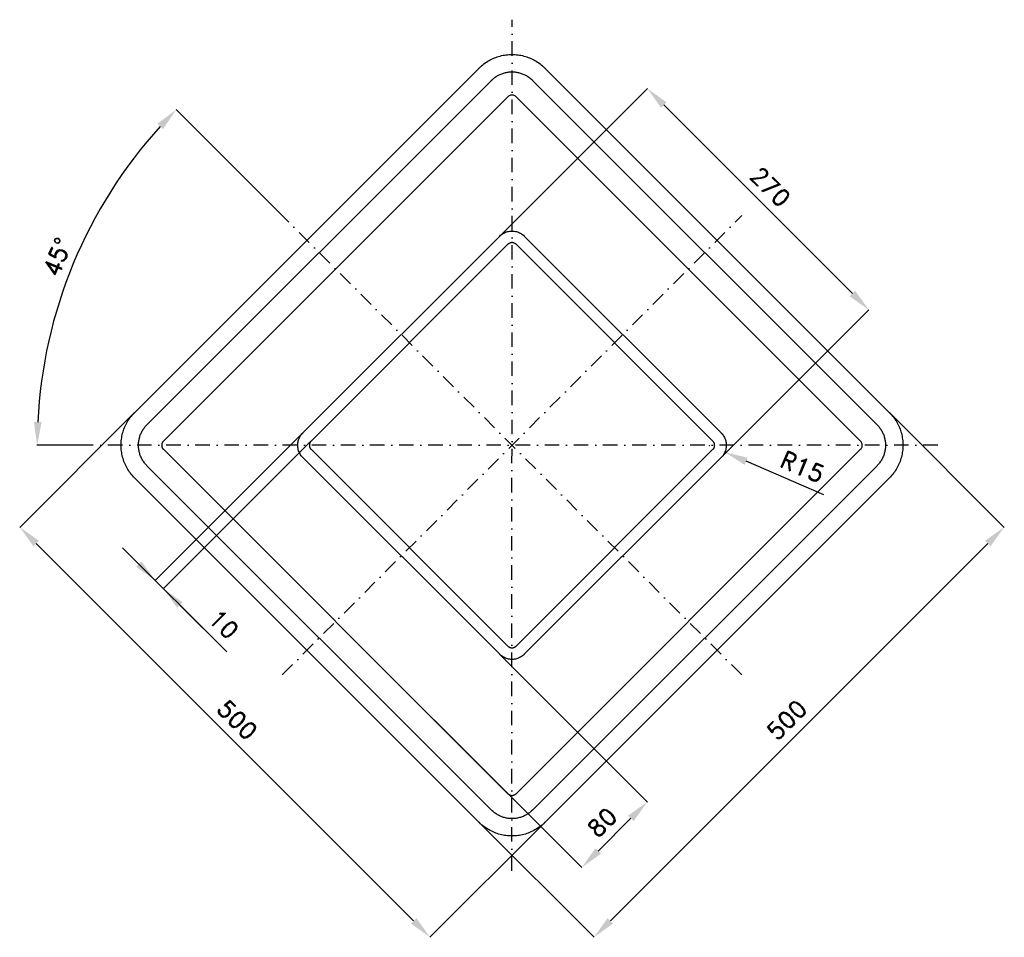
# Model space of a CAD drawing. Header units: millimetres. Extents: x -87 to 761, y -87 to 704.
import ezdxf

# ---------------------------------------------------------------- set-up
doc = ezdxf.new("R2010")
doc.units = ezdxf.units.MM
doc.header["$LTSCALE"] = 5
doc.linetypes.add('ČERCHOVANÁX2', pattern=[2, 1, -0.5, 0, -0.5])
doc.layers.add('Kóty', color=2, linetype='Continuous')
doc.layers.add('Značka', color=7, linetype='Continuous')
doc.styles.get("Standard").update_dxf_attribs({"font": 'romand.shx', "height": 15})
doc.dimstyles.get("Standard").update_dxf_attribs({"dimtxt": 15, "dimasz": 20, "dimexe": 0.18, "dimexo": 0.0625, "dimgap": 7.5, "dimtad": 1, "dimdec": 0, "dimzin": 0, "dimdsep": 46, "dimtxsty": 'Standard', "dimcen": 0.09, "dimadec": 0, "dimazin": 0, "dimtfac": 1, "dimtdec": 0, "dimtofl": 0, "dimtmove": 0, "dimatfit": 3, "dimfxl": 1, "dimtolj": 1, "dimtzin": 0, "dimarcsym": 0})

# ---------------------------------------------------------------- blocks, each defined once
blk = doc.blocks.new('*D0')
at = {"layer": 'Defpoints', "color": 0, "transparency": 16777216}
for p in [(-17.5, 541.65), (139, 534.98), (-30, 336.99), (703.97, 336.98), (534.98, 139)]:
    blk.add_point(p, dxfattribs=at)
at = {"layer": 'Kóty', "color": 0, "lineweight": -2, "transparency": 16777216}
for p, q in [((138.95, 535.02), (47.42, 626.55)), ((-30.06, 336.99), (-72.52, 336.99))]:
    blk.add_line(p, q, dxfattribs=at)
blk.add_arc((336.99, 336.98), 409.33, 137.79979, 177.1999, dxfattribs=at)
at = {"layer": 'Kóty', "color": 0, "transparency": 16777216}
for points in [[(31.34, 614.24), (36.17, 609.64), (47.55, 626.42)], [(-68.52, 356.9), (-75.18, 357.06), (-72.34, 336.99)]]:
    blk.add_solid(points, dxfattribs=at)
at = {"layer": 'Kóty', "color": 0, "transparency": 16777216, "insert": (-55.04, 499.37), "char_height": 15, "attachment_point": 5, "rotation": 67.49984}
blk.add_mtext('\\A1;45°', dxfattribs=at)
blk = doc.blocks.new('*D1')
at = {"layer": 'Defpoints', "color": 0, "transparency": 16777216}
for p in [(507.1, 336.83), (520.47, 331.04)]:
    blk.add_point(p, dxfattribs=at)
at = {"layer": 'Kóty', "color": 0, "lineweight": -2, "transparency": 16777216}
for p, q in [((507.01, 336.83), (507.19, 336.83)), ((507.1, 336.74), (507.1, 336.92)), ((605.68, 294.15), (538.82, 323.09))]:
    blk.add_line(p, q, dxfattribs=at)
at = {"layer": 'Kóty', "color": 0, "transparency": 16777216}
blk.add_solid([(540.15, 326.15), (537.5, 320.04), (520.47, 331.04)], dxfattribs=at)
at = {"layer": 'Kóty', "color": 0, "transparency": 16777216, "insert": (587.39, 318.42), "char_height": 15, "attachment_point": 5, "rotation": 336.59303}
blk.add_mtext('\\A1;R15', dxfattribs=at)
blk = doc.blocks.new('*D2')
at = {"layer": 'Defpoints', "color": 0, "transparency": 16777216}
for p in [(11.72, 365.27), (365.27, 11.72), (266.27, -87.28)]:
    blk.add_point(p, dxfattribs=at)
at = {"layer": 'Kóty', "color": 0, "lineweight": -2, "transparency": 16777216}
for p, q in [((11.67, 365.22), (-87.41, 266.15)), ((-73.14, 252.13), (252.13, -73.14)), ((365.22, 11.67), (266.15, -87.41))]:
    blk.add_line(p, q, dxfattribs=at)
at = {"layer": 'Kóty', "color": 0, "transparency": 16777216}
for points in [[(-70.78, 254.49), (-75.49, 249.78), (-87.28, 266.27)], [(254.49, -70.78), (249.78, -75.49), (266.27, -87.28)]]:
    blk.add_solid(points, dxfattribs=at)
at = {"layer": 'Kóty', "color": 0, "transparency": 16777216, "insert": (100.1, 100.1), "char_height": 15, "attachment_point": 5, "rotation": 315}
blk.add_mtext('\\A1;500', dxfattribs=at)
blk = doc.blocks.new('*D3')
at = {"layer": 'Defpoints', "color": 0, "transparency": 16777216}
for p in [(326.37, 156.68), (269.81, 100.11), (397.09, -27.18)]:
    blk.add_point(p, dxfattribs=at)
at = {"layer": 'Kóty', "color": 0, "lineweight": -2, "transparency": 16777216}
for p, q in [((326.42, 156.63), (453.78, 29.27)), ((269.85, 100.06), (397.22, -27.3)), ((439.52, 15.25), (411.23, -13.03))]:
    blk.add_line(p, q, dxfattribs=at)
at = {"layer": 'Kóty', "color": 0, "transparency": 16777216}
for points in [[(437.16, 17.61), (441.87, 12.89), (453.66, 29.39)], [(408.87, -10.68), (413.59, -15.39), (397.09, -27.18)]]:
    blk.add_solid(points, dxfattribs=at)
at = {"layer": 'Kóty', "color": 0, "transparency": 16777216, "insert": (414.77, 11.72), "char_height": 15, "attachment_point": 5, "rotation": 45}
blk.add_mtext('\\A1;80', dxfattribs=at)
blk = doc.blocks.new('*D4')
at = {"layer": 'Defpoints', "color": 0, "transparency": 16777216}
for p in [(662.25, 365.27), (761.25, 266.27), (308.7, 11.72)]:
    blk.add_point(p, dxfattribs=at)
at = {"layer": 'Kóty', "color": 0, "lineweight": -2, "transparency": 16777216}
for p, q in [((662.3, 365.22), (761.38, 266.15)), ((421.84, -73.14), (747.11, 252.13)), ((308.75, 11.67), (407.82, -87.41))]:
    blk.add_line(p, q, dxfattribs=at)
at = {"layer": 'Kóty', "color": 0, "transparency": 16777216}
for points in [[(744.75, 254.49), (749.46, 249.78), (761.25, 266.27)], [(419.48, -70.78), (424.19, -75.49), (407.7, -87.28)]]:
    blk.add_solid(points, dxfattribs=at)
at = {"layer": 'Kóty', "color": 0, "transparency": 16777216, "insert": (573.87, 100.1), "char_height": 15, "attachment_point": 5, "rotation": 45.00001}
blk.add_mtext('\\A1;500', dxfattribs=at)
blk = doc.blocks.new('*D5')
at = {"layer": 'Defpoints', "color": 0, "transparency": 16777216}
for p in [(326.37, 517.29), (644.58, 453.66), (517.29, 326.37)]:
    blk.add_point(p, dxfattribs=at)
at = {"layer": 'Kóty', "color": 0, "lineweight": -2, "transparency": 16777216}
for p, q in [((326.42, 517.34), (453.78, 644.7)), ((467.8, 630.43), (630.43, 467.8)), ((517.34, 326.42), (644.7, 453.78))]:
    blk.add_line(p, q, dxfattribs=at)
at = {"layer": 'Kóty', "color": 0, "transparency": 16777216}
for points in [[(470.16, 632.79), (465.44, 628.08), (453.66, 644.58)], [(632.79, 470.16), (628.08, 465.44), (644.58, 453.66)]]:
    blk.add_solid(points, dxfattribs=at)
at = {"layer": 'Kóty', "color": 0, "transparency": 16777216, "insert": (559.72, 559.72), "char_height": 15, "attachment_point": 5, "rotation": 315}
blk.add_mtext('\\A1;270', dxfattribs=at)

msp = doc.modelspace()

# ---------------------------------------------------------------- linework, layer by layer
at = {"layer": 'Kóty'}
for p, q in [((156.63, 347.55), (29.3, 220.22)), ((163.7, 340.48), (36.37, 213.15)), ((91.05, 158.73), (1.14, 248.63)), ((50.64, 199.13), (91.05, 158.73))]:
    msp.add_line(p, q, dxfattribs=at)
for points in [[(17.64, 236.85), (12.93, 232.13), (29.43, 220.35)], [(53, 201.49), (48.28, 196.78), (36.5, 213.28)]]:
    msp.add_solid(points, dxfattribs=at)
at = {"layer": 'Značka', "color": 6, "linetype": 'ČERCHOVANÁX2', "ltscale": 2.5}
for points in [[(336.98, -30), (336.99, 703.97)], [(534.98, 139), (139, 534.98)], [(139, 138.99), (534.98, 534.97)], [(703.97, 336.98), (-30, 336.99)]]:
    msp.add_lwpolyline(points, dxfattribs=at)
at = {"layer": 'Značka', "color": 5}
for points in [[(365.27, 11.72), (365.16, 11.6), (365.05, 11.49, -0.032185), (361.14, 8.1, -0.03544), (356.8, 5.25, -0.036269), (352.16, 2.96, -0.03442), (347.24, 1.34, -0.03372), (342.16, 0.32, -0.034085), (336.98, 0, -0.034208), (331.81, 0.32, -0.034228), (326.73, 1.34, -0.034046), (321.82, 2.97, -0.033414), (317.17, 5.25, -0.034128), (312.82, 8.09, -0.036744), (308.92, 11.49), (308.81, 11.6), (308.7, 11.72), (11.72, 308.7), (11.6, 308.81), (11.49, 308.92, -0.032185), (8.1, 312.83, -0.03544), (5.25, 317.17, -0.036269), (2.96, 321.81, -0.03442), (1.34, 326.73, -0.03372), (0.32, 331.81, -0.034085), (0, 336.98, -0.034208), (0.32, 342.16, -0.034228), (1.34, 347.24, -0.034046), (2.97, 352.15, -0.033414), (5.25, 356.8, -0.034128), (8.09, 361.15, -0.036744), (11.49, 365.05), (11.6, 365.16), (11.72, 365.27), (308.7, 662.25), (308.81, 662.36), (308.92, 662.47, -0.032192), (312.83, 665.87, -0.035443), (317.17, 668.71, -0.036267), (321.81, 671.01, -0.034414), (326.73, 672.63, -0.033708), (331.81, 673.65, -0.034088), (336.98, 673.97, -0.034212), (342.16, 673.65, -0.034217), (347.24, 672.63, -0.034056), (352.15, 671, -0.033414), (356.8, 668.71, -0.034129), (361.15, 665.88, -0.036738), (365.05, 662.47), (365.16, 662.36), (365.27, 662.25), (662.25, 365.27), (662.36, 365.16), (662.47, 365.05, -0.032192), (665.87, 361.14, -0.035443), (668.71, 356.8, -0.036267), (671.01, 352.16, -0.034414), (672.63, 347.24, -0.033708), (673.65, 342.16, -0.034088), (673.97, 336.98, -0.034212), (673.65, 331.81, -0.034217), (672.63, 326.73, -0.034056), (671, 321.82, -0.033414), (668.71, 317.17, -0.034129), (665.88, 312.82, -0.036738), (662.47, 308.92), (662.36, 308.81), (662.25, 308.7), (365.27, 11.72)], [(354.66, 22.32), (354.59, 22.25), (354.52, 22.18, -0.032176), (352.08, 20.06, -0.035444), (349.37, 18.28, -0.036266), (346.47, 16.85, -0.034419), (343.39, 15.83, -0.033724), (340.22, 15.2, -0.034084), (336.98, 15, -0.034209), (333.75, 15.2, -0.034229), (330.58, 15.83, -0.034046), (327.51, 16.86, -0.033413), (324.6, 18.28, -0.03412), (321.88, 20.05, -0.036737), (319.45, 22.18), (319.38, 22.25), (319.31, 22.32), (22.32, 319.31), (22.25, 319.38), (22.18, 319.45, -0.032176), (20.06, 321.89, -0.035444), (18.28, 324.6, -0.036266), (16.85, 327.5, -0.034419), (15.83, 330.58, -0.033724), (15.2, 333.75, -0.034084), (15, 336.98, -0.034209), (15.2, 340.22, -0.034229), (15.83, 343.39, -0.034046), (16.86, 346.46, -0.033413), (18.28, 349.37, -0.03412), (20.05, 352.09, -0.036737), (22.18, 354.52), (22.25, 354.59), (22.32, 354.66), (319.31, 651.65), (319.38, 651.72), (319.45, 651.79, -0.032176), (321.89, 653.91, -0.035438), (324.6, 655.69, -0.036265), (327.5, 657.12, -0.034415), (330.58, 658.13, -0.033707), (333.75, 658.77, -0.034062), (336.98, 658.97, -0.034215), (340.22, 658.77, -0.034223), (343.39, 658.13, -0.034041), (346.46, 657.11, -0.033405), (349.37, 655.69, -0.034129), (352.09, 653.91, -0.036736), (354.52, 651.79), (354.59, 651.72), (354.66, 651.65), (651.65, 354.66), (651.72, 354.59), (651.79, 354.52, -0.032176), (653.91, 352.08, -0.035438), (655.69, 349.37, -0.036265), (657.12, 346.47, -0.034415), (658.13, 343.39, -0.033707), (658.77, 340.22, -0.034062), (658.97, 336.98, -0.034215), (658.77, 333.75, -0.034223), (658.13, 330.58, -0.034041), (657.11, 327.51, -0.033405), (655.69, 324.6, -0.034129), (653.91, 321.88, -0.036736), (651.79, 319.45), (651.72, 319.38), (651.65, 319.31), (354.66, 22.32)], [(340.52, 36.46), (637.5, 333.45), (637.52, 333.46), (637.53, 333.48), (637.96, 333.97), (638.31, 334.51), (638.6, 335.09), (638.8, 335.7), (638.93, 336.34), (638.97, 336.98), (638.93, 337.63), (638.8, 338.27), (638.6, 338.88), (638.31, 339.46), (637.96, 340.01), (637.53, 340.49), (637.52, 340.51), (637.5, 340.52), (340.52, 637.5), (340.51, 637.52), (340.49, 637.53), (340, 637.96), (339.46, 638.31), (338.88, 638.6), (338.27, 638.8), (337.63, 638.93), (336.98, 638.97), (336.34, 638.93), (335.7, 638.8), (335.09, 638.6), (334.51, 638.31), (333.96, 637.96), (333.48, 637.53), (333.46, 637.52), (333.45, 637.5), (36.46, 340.52), (36.45, 340.51), (36.44, 340.49, 0.032184), (36.01, 340, 0.035461), (35.66, 339.46, 0.036285), (35.37, 338.88, 0.034421), (35.17, 338.27, 0.033712), (35.04, 337.63, 0.034079), (35, 336.98, 0.034213), (35.04, 336.34, 0.034224), (35.17, 335.7, 0.034068), (35.37, 335.09, 0.03343), (35.66, 334.51, 0.034085), (36.01, 333.96, 0.036728), (36.44, 333.48), (36.45, 333.46), (36.46, 333.45), (333.45, 36.46), (333.46, 36.45), (333.48, 36.44), (333.97, 36.01, 0.035461), (334.51, 35.66, 0.036285), (335.09, 35.37, 0.034421), (335.7, 35.17, 0.033712), (336.34, 35.04, 0.034079), (336.98, 35, 0.034213), (337.63, 35.04, 0.034224), (338.27, 35.17, 0.034068), (338.88, 35.37, 0.03343), (339.46, 35.66, 0.034085), (340.01, 36.01, 0.036728), (340.49, 36.44), (340.51, 36.45), (340.52, 36.46)], [(347.59, 156.67), (347.55, 156.63), (347.51, 156.59, -0.032169), (346.04, 155.32, -0.035447), (344.42, 154.25, -0.036264), (342.67, 153.39, -0.034417), (340.83, 152.78, -0.033711), (338.92, 152.4, -0.034085), (336.98, 152.28, -0.034209), (335.04, 152.4, -0.034217), (333.14, 152.78, -0.034048), (331.3, 153.39, -0.033416), (329.55, 154.25, -0.034116), (327.92, 155.31, -0.036743), (326.46, 156.59), (326.42, 156.63), (326.38, 156.67), (156.67, 326.38), (156.63, 326.42), (156.59, 326.46, -0.032169), (155.32, 327.93, -0.035447), (154.25, 329.55, -0.036264), (153.39, 331.29, -0.034417), (152.78, 333.14, -0.033711), (152.4, 335.05, -0.034085), (152.28, 336.98, -0.034209), (152.4, 338.92, -0.034217), (152.78, 340.83, -0.034048), (153.39, 342.67, -0.033416), (154.25, 344.42, -0.034116), (155.31, 346.05, -0.036743), (156.59, 347.51), (156.63, 347.55), (156.67, 347.59), (326.38, 517.3), (326.42, 517.34), (326.46, 517.38, -0.032163), (327.93, 518.65, -0.035466), (329.55, 519.72, -0.036271), (331.29, 520.58, -0.034417), (333.14, 521.19, -0.033719), (335.05, 521.57, -0.034069), (336.98, 521.69, -0.03424), (338.92, 521.57, -0.034241), (340.83, 521.19, -0.033996), (342.67, 520.58, -0.033402), (344.42, 519.72, -0.034103), (346.05, 518.66, -0.036743), (347.51, 517.38), (347.55, 517.34), (347.59, 517.3), (517.3, 347.59), (517.34, 347.55), (517.38, 347.51, -0.032163), (518.65, 346.04, -0.035466), (519.72, 344.42, -0.036271), (520.58, 342.67, -0.034417), (521.19, 340.83, -0.033719), (521.57, 338.92, -0.034069), (521.69, 336.98, -0.03424), (521.57, 335.04, -0.034241), (521.19, 333.14, -0.033996), (520.58, 331.3, -0.033402), (519.72, 329.55, -0.034103), (518.66, 327.92, -0.036743), (517.38, 326.46), (517.34, 326.42), (517.3, 326.38), (347.59, 156.67)], [(340.52, 163.74), (510.23, 333.45), (510.24, 333.46), (510.25, 333.48, 0.032197), (510.68, 333.97, 0.035501), (511.03, 334.51, 0.036284), (511.32, 335.09, 0.034382), (511.52, 335.7, 0.033775), (511.65, 336.34, 0.034003), (511.69, 336.98, 0.034178), (511.65, 337.63, 0.034236), (511.52, 338.27, 0.033951), (511.32, 338.88, 0.033387), (511.03, 339.46, 0.034131), (510.68, 340.01, 0.036779), (510.25, 340.49), (510.24, 340.51), (510.23, 340.52), (340.52, 510.23), (340.51, 510.24), (340.49, 510.25, 0.032197), (340, 510.68, 0.035501), (339.46, 511.03, 0.036284), (338.88, 511.32, 0.034382), (338.27, 511.52, 0.033775), (337.63, 511.65, 0.034003), (336.98, 511.69, 0.034178), (336.34, 511.65, 0.034236), (335.7, 511.52, 0.033951), (335.09, 511.32, 0.033387), (334.51, 511.03, 0.034131), (333.96, 510.68, 0.036779), (333.48, 510.25), (333.46, 510.24), (333.45, 510.23), (163.74, 340.52), (163.73, 340.51), (163.72, 340.49, 0.032179), (163.29, 340, 0.035481), (162.94, 339.46, 0.036306), (162.65, 338.88, 0.034427), (162.45, 338.27, 0.033706), (162.32, 337.63, 0.034073), (162.28, 336.98, 0.034202), (162.32, 336.34, 0.034212), (162.45, 335.7, 0.034063), (162.65, 335.09, 0.03343), (162.94, 334.51, 0.03411), (163.29, 333.96, 0.036727), (163.72, 333.48), (163.73, 333.46), (163.74, 333.45), (333.45, 163.74), (333.46, 163.73), (333.48, 163.72, 0.032179), (333.97, 163.29, 0.035481), (334.51, 162.94, 0.036306), (335.09, 162.65, 0.034427), (335.7, 162.45, 0.033706), (336.34, 162.32, 0.034073), (336.98, 162.28, 0.034202), (337.63, 162.32, 0.034212), (338.27, 162.45, 0.034063), (338.88, 162.65, 0.03343), (339.46, 162.94, 0.03411), (340.01, 163.29, 0.036727), (340.49, 163.72), (340.51, 163.73), (340.52, 163.74)]]:
    msp.add_lwpolyline(points, format="xyb", dxfattribs=at)
msp.add_lwpolyline([(347.6, 156.68), (347.55, 156.63), (347.51, 156.59, -0.032113), (346.04, 155.32, -0.035239), (344.42, 154.25, -0.036044), (342.67, 153.39, -0.034285), (340.83, 152.78, -0.033586), (338.92, 152.4, -0.033964), (336.99, 152.28, -0.03409), (335.05, 152.4, -0.034104), (333.14, 152.78, -0.033925), (331.3, 153.39, -0.033295), (329.56, 154.25, -0.034), (327.93, 155.31, -0.036549), (326.46, 156.59), (326.42, 156.63), (326.37, 156.68), (156.68, 326.37), (156.63, 326.42), (156.59, 326.46, -0.032113), (155.32, 327.92, -0.035239), (154.25, 329.55, -0.036044), (153.39, 331.3, -0.034285), (152.78, 333.14, -0.033586), (152.4, 335.04, -0.033964), (152.28, 336.98, -0.03409), (152.4, 338.92, -0.034104), (152.78, 340.83, -0.033925), (153.39, 342.67, -0.033295), (154.25, 344.41, -0.034), (155.31, 346.04, -0.036549), (156.59, 347.51), (156.63, 347.55), (156.68, 347.6), (326.37, 517.29), (326.42, 517.34), (326.46, 517.38, -0.032138), (327.92, 518.65, -0.035253), (329.55, 519.72, -0.036051), (331.3, 520.58, -0.034246), (333.14, 521.19, -0.033555), (335.04, 521.57, -0.033956), (336.98, 521.69, -0.034073), (338.92, 521.57, -0.03413), (340.83, 521.19, -0.033885), (342.67, 520.58, -0.033257), (344.41, 519.72, -0.034), (346.04, 518.66, -0.036586), (347.51, 517.38), (347.55, 517.34), (347.6, 517.29), (517.29, 347.6), (517.34, 347.55), (517.38, 347.51, -0.032138), (518.65, 346.04, -0.035253), (519.72, 344.42, -0.036051), (520.58, 342.67, -0.034246), (521.19, 340.83, -0.033555), (521.57, 338.92, -0.033956), (521.69, 336.99, -0.034073), (521.57, 335.05, -0.03413), (521.19, 333.14, -0.033885), (520.58, 331.3, -0.033257), (519.72, 329.56, -0.034), (518.66, 327.93, -0.036586), (517.38, 326.46), (517.34, 326.42), (517.29, 326.37)], format="xyb", close=True, dxfattribs=at)

# ---------------------------------------------------------------- texts
at = {"layer": 'Kóty', "insert": (88.52, 182.47), "char_height": 15, "attachment_point": 5, "rotation": 315}
msp.add_mtext('\\A1;10', dxfattribs=at)

# ---------------------------------------------------------------- dimensions: what is measured, and where the dimension line sits
at = {"layer": 'Kóty'}
for p1, p2, distance, picture, middle in [((326.37, 517.29), (517.29, 326.37), 180.01, '*D5', (559.72, 559.72)), ((11.72, 365.27), (365.27, 11.72), -140, '*D2', (100.1, 100.1)), ((308.7, 11.72), (662.25, 365.27), -140, '*D4', (573.87, 100.1)), ((326.37, 156.68), (269.81, 100.11), 180.01, '*D3', (414.77, 11.72))]:
    dim = msp.add_aligned_dim(p1=p1, p2=p2, distance=distance, dimstyle='Standard', dxfattribs=at)
    dim.commit()
    dim.dimension.update_dxf_attribs({"geometry": picture, "text_midpoint": middle})
dim = msp.add_angular_dim_2l(base=(-17.5, 541.65), line1=((534.98, 139), (139, 534.98)), line2=((703.97, 336.98), (-30, 336.99)), dimstyle='Standard', dxfattribs=at)
dim.commit()
dim.dimension.update_dxf_attribs({"geometry": '*D0', "text_midpoint": (-55.04, 499.37)})
dim = msp.add_radius_dim(center=(507.1, 336.83), mpoint=(520.47, 331.04), dimstyle='Standard', dxfattribs=at)
dim.commit()
dim.dimension.update_dxf_attribs({"geometry": '*D1', "text_midpoint": (587.39, 318.42)})

doc.saveas('drawing.dxf')
